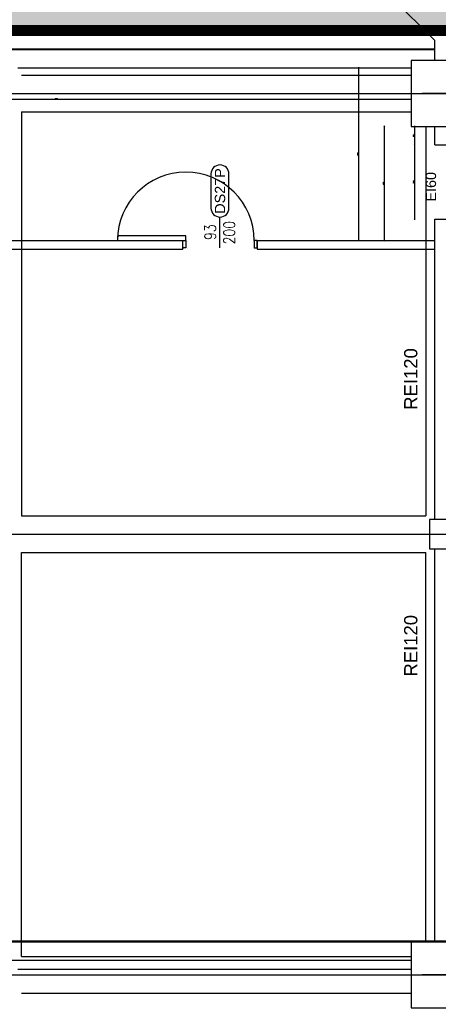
# Model space of a CAD drawing. Header units: centimetres. Extents: x -156440 to 298236, y -263599 to 81430.
# Tile 159 of 170: x 206249 to 211944, y -133632 to -120226. Entities that reach past the tile are written whole.
import ezdxf
from ezdxf.enums import TextEntityAlignment as Align

# ---------------------------------------------------------------- set-up
doc = ezdxf.new("R2010")
doc.units = ezdxf.units.CM
doc.header["$LTSCALE"] = 50
doc.header["$PDMODE"] = 35
doc.header["$PDSIZE"] = 0.1
for name, pattern in [('DOT2', [3.175, 0, -3.175]), ('Kondygnacja -2$0$DIVIDE', [31.75, 12.7, -6.35, 0, -6.35, 0, -6.35]), ('Kondygnacja -2$0$HIDDEN2', [4.7625, 3.175, -1.5875]), ('Linie przekrojowe$0$DASHDOT', [25.4, 12.7, -6.35, 0, -6.35]), ('Osie rzutów$0$DASHDOT2', [12.7, 6.35, -3.175, 0, -3.175])]:
    doc.linetypes.add(name, pattern=pattern)
doc.layers.get('0').update_dxf_attribs({"color": 8})
doc.layers.get('DEFPOINTS').update_dxf_attribs({"color": 8})
for name, color, linetype, lineweight in [('Kondygnacja -2$0$_SP KORYTA', 8, 'Continuous', 25), ('Kondygnacja -2$0$ARCH_INFO_WYMIARY', 8, 'Continuous', 9), ('Kondygnacja -2$0$RYSUNKOWE_NIEDRUK', 8, 'Continuous', 9), ('Linie przekrojowe$0$ARCH_LINIE PRZEKROJOWE', 8, 'Continuous', 25)]:
    doc.layers.add(name, color=color, linetype=linetype, lineweight=lineweight)
for name, color, linetype in [('Kondygnacja -2$0$ARCH_ETAPOWANIE', 8, 'Kondygnacja -2$0$DIVIDE'), ('Kondygnacja -2$0$ARCH_GRUNT', 8, 'Continuous'), ('Kondygnacja -2$0$ARCH_INFO_ETYK_DRZWI', 8, 'Continuous'), ('Kondygnacja -2$0$ARCH_INFO_ODPORNOŚĆ OGNIOWA', 8, 'Continuous'), ('Kondygnacja -2$0$ARCH_KONSTR_POWYŻEJ RZUTU_IST', 8, 'Kondygnacja -2$0$HIDDEN2'), ('Kondygnacja -2$0$ARCH_MUROWANE_IST', 9, 'Continuous'), ('Kondygnacja -2$0$ARCH_WYBURZENIA', 8, 'DOT2'), ('Kondygnacja -2$0$ARCH_ŚLUSARKA_DRZWI', 8, 'Continuous'), ('Kondygnacja -2$0$ARCH_ŻELBET_IST', 9, 'Continuous'), ('Osie rzutów$0$ARCH_INFO_OSIE_IST', 8, 'Osie rzutów$0$DASHDOT2')]:
    doc.layers.add(name, color=color, linetype=linetype)
doc.styles.add('Kondygnacja -2$0$Arial', font='ARIAL.TTF')
doc.styles.add('Kondygnacja -2$0$Romans', font='Romans.shx', dxfattribs={"width": 0.7})
doc.dimstyles.new('Kondygnacja -2$0$Wymiary 1-100', dxfattribs={"dimtxt": 12, "dimasz": 10, "dimexe": 5, "dimexo": 0, "dimgap": 4, "dimtad": 1, "dimrnd": 0.5, "dimzin": 12, "dimdsep": 46, "dimtxsty": 'Kondygnacja -2$0$Romans', "dimblk": 'Kondygnacja -2$0$_Oblique', "dimcen": 10, "dimdle": 10, "dimclrt": 55, "dimazin": 0, "dimtfac": 1, "dimtmove": 1, "dimatfit": 3, "dimfxl": 0, "dimtolj": 1, "dimtzin": 0, "dimarcsym": 0})

# ---------------------------------------------------------------- blocks, each defined once
blk = doc.blocks.new('Osie rzutów')
at = {"layer": 'Osie rzutów$0$ARCH_INFO_OSIE_IST', "ltscale": 10}
for p, q in [((4436.04, 9800), (15156.54, 9800)), ((13490, 9800), (13430, 9800)), ((4436.04, 9200), (15156.54, 9200)), ((4436.04, 8600), (15156.54, 8600)), ((13490, 8600), (13430, 8600))]:
    blk.add_line(p, q, dxfattribs=at)
blk = doc.blocks.new('Linie przekrojowe$0$A$C57A9303D')
blk.add_lwpolyline([(300, 0, 3, 3, 0), (0, 0, 30, 30, 0), (0, 150, 30, 30, 0)], format="xyseb")
at = {"linetype": 'Linie przekrojowe$0$DASHDOT', "ltscale": 5, "const_width": 3}
blk.add_lwpolyline([(300, 0), (1000, 0)], dxfattribs=at)
blk = doc.blocks.new('Linie przekrojowe')
at = {"layer": 'Linie przekrojowe$0$ARCH_LINIE PRZEKROJOWE', "linetype": 'Linie przekrojowe$0$DASHDOT', "ltscale": 5, "const_width": 3, "flags": 128}
blk.add_lwpolyline([(4872.3, 8645.5), (13243.8, 8645.5)], dxfattribs=at)
at = {"layer": 'Linie przekrojowe$0$ARCH_LINIE PRZEKROJOWE', "linetype": 'Linie przekrojowe$0$DASHDOT', "ltscale": 5, "xscale": -1}
blk.add_blockref('Linie przekrojowe$0$A$C57A9303D', (14243.8, 8645.5), dxfattribs=at)
blk = doc.blocks.new('Kondygnacja -2$0$T-drzwi_prawe-200')
at = {"layer": 'Kondygnacja -2$0$ARCH_INFO_ETYK_DRZWI'}
blk.add_line((0, 0), (60, 0), dxfattribs=at)
blk.add_lwpolyline([(143.7, 17.5), (77.5, 17.5, 1), (77.5, -17.5), (143.7, -17.5, 1)], format="xyb", close=True, dxfattribs=at)
at = {"layer": 'Kondygnacja -2$0$ARCH_INFO_ETYK_DRZWI', "color": 1, "style": 'Kondygnacja -2$0$Arial'}
blk.add_attdef('ADS_DRZWI:ODPORNOŚĆ_OGNIOWA', text='', height=20, rotation=90, dxfattribs=at).set_placement((-25.5, 0.1), align=Align.BOTTOM_CENTER)
at = {"layer": 'Kondygnacja -2$0$ARCH_INFO_ETYK_DRZWI', "style": 'Kondygnacja -2$0$Romans', "width": 0.8}
for tag, p in [('ADS_DRZWI:SZEROKOŚĆ', (20.5, 8)), ('ADS_DRZWI:WYSOKOŚĆ', (20.5, -28))]:
    blk.add_attdef(tag, text='', height=22, dxfattribs=at).set_placement(p, align=Align.CENTER)
at = {"layer": 'Kondygnacja -2$0$ARCH_INFO_ETYK_DRZWI', "style": 'Kondygnacja -2$0$Arial'}
blk.add_attdef('ADS_DRZWI:SYMBOL', text='', height=20, dxfattribs=at).set_placement((110.7, 0), align=Align.MIDDLE)
blk = doc.blocks.new('Kondygnacja -2$0$T-drzwi_góra-200')
at = {"layer": 'Kondygnacja -2$0$ARCH_INFO_ETYK_DRZWI'}
blk.add_line((0, 0), (0, 60), dxfattribs=at)
blk.add_lwpolyline([(-17.5, 143.7), (-17.5, 77.5, 1), (17.5, 77.5), (17.5, 143.7, 1)], format="xyb", close=True, dxfattribs=at)
at = {"layer": 'Kondygnacja -2$0$ARCH_INFO_ETYK_DRZWI', "style": 'Kondygnacja -2$0$Arial'}
blk.add_attdef('ADS_DRZWI:SYMBOL', text='', height=20, rotation=90, dxfattribs=at).set_placement((0, 110.6), align=Align.MIDDLE)
at = {"layer": 'Kondygnacja -2$0$ARCH_INFO_ETYK_DRZWI', "style": 'Kondygnacja -2$0$Romans', "width": 0.8}
for tag, p in [('ADS_DRZWI:SZEROKOŚĆ', (-8, 30.5)), ('ADS_DRZWI:WYSOKOŚĆ', (29, 29.5))]:
    blk.add_attdef(tag, text='', height=22, rotation=90, dxfattribs=at).set_placement(p, align=Align.CENTER)
at = {"layer": 'Kondygnacja -2$0$ARCH_INFO_ETYK_DRZWI', "color": 1, "style": 'Kondygnacja -2$0$Arial'}
blk.add_attdef('ADS_DRZWI:ODPORNOŚĆ_OGNIOWA', text='', height=22, dxfattribs=at).set_placement((-0.1, -45.8), align=Align.BOTTOM_CENTER)
blk = doc.blocks.new('Kondygnacja -2$0$_Oblique')
at = {"color": 0, "linetype": 'ByBlock', "lineweight": -2}
blk.add_line((-0.5, -0.5), (0.5, 0.5), dxfattribs=at)
blk = doc.blocks.new('*D234')
at = {"layer": 'DEFPOINTS', "color": 0}
for p in [(211574, -120882), (210859, -123232), (211574, -123232)]:
    blk.add_point(p, dxfattribs=at)
at = {"layer": 'Kondygnacja -2$0$ARCH_INFO_WYMIARY', "color": 0, "lineweight": -2}
for p, q in [((210867, -120882), (210854, -120882)), ((210859, -120872), (210859, -123242)), ((210867, -123232), (210854, -123232))]:
    blk.add_line(p, q, dxfattribs=at)
at = {"layer": 'Kondygnacja -2$0$ARCH_INFO_WYMIARY', "color": 0, "lineweight": -2, "xscale": 10, "yscale": 10, "zscale": 10}
for p, rotation in [((210859, -120882), 90), ((210859, -123232), 270)]:
    blk.add_blockref('Kondygnacja -2$0$_Oblique', p, dxfattribs=dict(at, rotation=rotation))
at = {"layer": 'Kondygnacja -2$0$ARCH_INFO_WYMIARY', "color": 55, "insert": (210849, -122057), "char_height": 12, "attachment_point": 5, "rotation": 90, "style": 'Kondygnacja -2$0$Romans'}
blk.add_mtext('\\A1;2350', dxfattribs=at)
blk = doc.blocks.new('*D244')
at = {"layer": 'DEFPOINTS', "color": 0}
for p in [(201924, -121188), (201924, -121314), (211574, -121232)]:
    blk.add_point(p, dxfattribs=at)
at = {"layer": 'Kondygnacja -2$0$ARCH_INFO_WYMIARY', "color": 0, "lineweight": -2}
for p, q in [((211584, -121314), (201914, -121314)), ((201924, -121306), (201924, -121319)), ((211574, -121306), (211574, -121319))]:
    blk.add_line(p, q, dxfattribs=at)
at = {"layer": 'Kondygnacja -2$0$ARCH_INFO_WYMIARY', "color": 0, "lineweight": -2, "xscale": 10, "yscale": 10, "zscale": 10, "rotation": 180}
blk.add_blockref('Kondygnacja -2$0$_Oblique', (201924, -121314), dxfattribs=at)
at = {"layer": 'Kondygnacja -2$0$ARCH_INFO_WYMIARY', "color": 0, "lineweight": -2, "xscale": 10, "yscale": 10, "zscale": 10}
blk.add_blockref('Kondygnacja -2$0$_Oblique', (211574, -121314), dxfattribs=at)
at = {"layer": 'Kondygnacja -2$0$ARCH_INFO_WYMIARY', "color": 55, "insert": (206749, -121304), "char_height": 12, "attachment_point": 5, "style": 'Kondygnacja -2$0$Romans'}
blk.add_mtext('\\A1;9650', dxfattribs=at)
blk = doc.blocks.new('*D262')
at = {"layer": 'DEFPOINTS', "color": 0}
for p in [(211899, -121682), (211619, -121932), (211899, -121932)]:
    blk.add_point(p, dxfattribs=at)
at = {"layer": 'Kondygnacja -2$0$ARCH_INFO_WYMIARY', "color": 0, "lineweight": -2}
for p, q in [((211627, -121682), (211614, -121682)), ((211619, -121672), (211619, -121942)), ((211627, -121932), (211614, -121932))]:
    blk.add_line(p, q, dxfattribs=at)
at = {"layer": 'Kondygnacja -2$0$ARCH_INFO_WYMIARY', "color": 0, "lineweight": -2, "xscale": 10, "yscale": 10, "zscale": 10}
for p, rotation in [((211619, -121682), 90), ((211619, -121932), 270)]:
    blk.add_blockref('Kondygnacja -2$0$_Oblique', p, dxfattribs=dict(at, rotation=rotation))
at = {"layer": 'Kondygnacja -2$0$ARCH_INFO_WYMIARY', "color": 55, "insert": (211609, -121807), "char_height": 12, "attachment_point": 5, "rotation": 90, "style": 'Kondygnacja -2$0$Romans'}
blk.add_mtext('\\A1;250', dxfattribs=at)
blk = doc.blocks.new('*D263')
at = {"layer": 'DEFPOINTS', "color": 0}
for p in [(211899, -121932), (211619, -122942), (211899, -122942)]:
    blk.add_point(p, dxfattribs=at)
at = {"layer": 'Kondygnacja -2$0$ARCH_INFO_WYMIARY', "color": 0, "lineweight": -2}
for p, q in [((211627, -121932), (211614, -121932)), ((211619, -121922), (211619, -122952)), ((211627, -122942), (211614, -122942))]:
    blk.add_line(p, q, dxfattribs=at)
at = {"layer": 'Kondygnacja -2$0$ARCH_INFO_WYMIARY', "color": 0, "lineweight": -2, "xscale": 10, "yscale": 10, "zscale": 10}
for p, rotation in [((211619, -121932), 90), ((211619, -122942), 270)]:
    blk.add_blockref('Kondygnacja -2$0$_Oblique', p, dxfattribs=dict(at, rotation=rotation))
at = {"layer": 'Kondygnacja -2$0$ARCH_INFO_WYMIARY', "color": 55, "insert": (211609, -122437), "char_height": 12, "attachment_point": 5, "rotation": 90, "style": 'Kondygnacja -2$0$Romans'}
blk.add_mtext('\\A1;1010', dxfattribs=at)
blk = doc.blocks.new('*D219')
at = {"layer": 'DEFPOINTS', "color": 0}
for p in [(211779, -121682), (211210, -123232), (211774, -123232)]:
    blk.add_point(p, dxfattribs=at)
at = {"layer": 'Kondygnacja -2$0$ARCH_INFO_WYMIARY', "color": 0, "lineweight": -2}
for p, q in [((211218, -121682), (211205, -121682)), ((211210, -121672), (211210, -123242)), ((211218, -123232), (211205, -123232))]:
    blk.add_line(p, q, dxfattribs=at)
at = {"layer": 'Kondygnacja -2$0$ARCH_INFO_WYMIARY', "color": 0, "lineweight": -2, "xscale": 10, "yscale": 10, "zscale": 10}
for p, rotation in [((211210, -121682), 90), ((211210, -123232), 270)]:
    blk.add_blockref('Kondygnacja -2$0$_Oblique', p, dxfattribs=dict(at, rotation=rotation))
at = {"layer": 'Kondygnacja -2$0$ARCH_INFO_WYMIARY', "color": 55, "insert": (211200, -122457), "char_height": 12, "attachment_point": 5, "rotation": 90, "style": 'Kondygnacja -2$0$Romans'}
blk.add_mtext('\\A1;1550', dxfattribs=at)
blk = doc.blocks.new('Kondygnacja -2$0$konstukcja stropu -2')
at = {"layer": 'Kondygnacja -2$0$ARCH_KONSTR_POWYŻEJ RZUTU_IST', "ltscale": 10}
for p, q in [((12885, 9825), (13415, 9825)), ((12885, 9775), (12885, 9225)), ((12885, 9775), (13415, 9775)), ((13435, 9755), (13435, 9225)), ((12885, 9225), (13435, 9225)), ((12885, 8625), (12885, 9175)), ((12885, 9175), (13435, 9175)), ((13435, 8645), (13435, 9175)), ((12885, 8625), (13415, 8625)), ((12885, 8575), (13415, 8575))]:
    blk.add_line(p, q, dxfattribs=at)

msp = doc.modelspace()

# ---------------------------------------------------------------- hatches: boundary and pattern name
at = {"layer": 'Kondygnacja -2$0$ARCH_GRUNT', "linetype": 'Continuous', "lineweight": 5}
h = msp.add_hatch(dxfattribs=at)
h.set_pattern_fill('EARTH', color=256, scale=150.000081, angle=45, style=0)
h.set_pattern_definition([(45, (85935.5, -145231.8), (-1e-09, 1347.039), [952.5, -952.5]), (45, (85682.9, -144979.2), (-1e-09, 1347.039), [952.5, -952.5]), (45, (85430.3, -144726.6), (-1e-09, 1347.039), [952.5, -952.5]), (135, (85430.3, -144558.25), (-1347.039, -1e-09), [952.5, -952.5]), (135, (85682.9, -144305.7), (-1347.039, -1e-09), [952.5, -952.5]), (135, (85935.5, -144053.1), (-1347.039, -1e-09), [952.5, -952.5])])
h.paths.add_polyline_path([(212884.241, -145231.769), (212884.241, -130941.769), (218734.241, -130941.769), (218734.241, -120371.769), (164884.241, -120371.769), (164884.241, -97031.769), (164884.241, -96881.769), (100649.367, -96881.769), (88763.907, -108767.229), (85935.48, -105938.802), (98992.513, -92881.769), (168884.241, -92881.769), (168884.241, -97031.769), (168884.241, -116371.769), (222734.241, -116371.769), (222734.241, -134941.769), (216884.241, -134941.769), (216884.241, -145231.769)])

# ---------------------------------------------------------------- linework, layer by layer
at = {"layer": 'Kondygnacja -2$0$ARCH_ETAPOWANIE', "ltscale": 10, "const_width": 150, "elevation": -3480}
msp.add_lwpolyline([(158104.241, -127431.771), (164884.241, -127431.769), (164884.241, -120381.769), (212841.692, -120372.864)], dxfattribs=at)
at = {"layer": 'Kondygnacja -2$0$ARCH_MUROWANE_IST', "ltscale": 4}
for p, q in [((164884.241, -120371.769, -3480), (211760.688, -120371.769, -3480)), ((164634.241, -120621.769, -3480), (211899.241, -120621.769, -3480)), ((211899.241, -121931.769, -3480), (211899.241, -121681.769, -3480)), ((211899.241, -121931.769, -3480), (212149.241, -121931.769, -3480)), ((211899.241, -127031.769, -3480), (211899.241, -122941.769, -3480)), ((211899.241, -122941.769, -3480), (212149.241, -122941.769, -3480)), ((199794.241, -123231.769, -3480), (208469.241, -123231.769, -3480)), ((209479.241, -123231.769, -3480), (211899.241, -123231.769, -3480)), ((209479.241, -123231.769, -3480), (209479.241, -123351.769, -3480)), ((199794.241, -123351.769, -3480), (208469.241, -123351.769, -3480)), ((209479.241, -123351.769, -3480), (211899.241, -123351.769, -3480)), ((211899.241, -132781.769, -3480), (211899.241, -127431.769, -3480)), ((200474.241, -133031.769, -3480), (211574.241, -133031.769, -3480)), ((206224.241, -133151.769, -3480), (211574.241, -133151.769, -3480))]:
    msp.add_line(p, q, dxfattribs=at)
at = {"layer": 'Kondygnacja -2$0$ARCH_MUROWANE_IST', "ltscale": 4, "elevation": -3480}
msp.add_lwpolyline([(208469.241, -123351.769), (208469.241, -123231.769)], dxfattribs=at)
at = {"layer": 'Kondygnacja -2$0$ARCH_WYBURZENIA', "ltscale": 6}
for p, q in [((208529.241, -123241.769, -3480), (208529.241, -122341.769, -3480)), ((208469.241, -123231.769, -3480), (208469.241, -123351.769, -3480))]:
    msp.add_line(p, q, dxfattribs=at)
at = {"layer": 'Kondygnacja -2$0$ARCH_WYBURZENIA', "ltscale": 6, "elevation": -3480}
for points in [[(208479.241, -123341.769), (208529.241, -123341.769), (208529.241, -123241.769), (208479.241, -123241.769)], [(209429.241, -123341.769), (209479.241, -123341.769), (209479.241, -123241.769), (209429.241, -123241.769)]]:
    msp.add_lwpolyline(points, close=True, dxfattribs=at)
at = {"layer": 'Kondygnacja -2$0$ARCH_WYBURZENIA', "ltscale": 6}
msp.add_arc((208529.241, -123241.769, -3480), 900, 0, 90, dxfattribs=at)
at = {"layer": 'Kondygnacja -2$0$ARCH_ŚLUSARKA_DRZWI', "linetype": 'Continuous', "lineweight": -3, "elevation": -3480}
for points in [[(208509.241, -123231.769), (208509.241, -123168.769), (207579.241, -123168.769), (207579.241, -123231.769)], [(208509.241, -123332.769), (208469.241, -123332.769), (208469.241, -123231.769), (208509.241, -123231.769)], [(209439.241, -123332.769), (209479.241, -123332.769), (209479.241, -123231.769), (209439.241, -123231.769)]]:
    msp.add_lwpolyline(points, close=True, dxfattribs=at)
at = {"layer": 'Kondygnacja -2$0$ARCH_ŚLUSARKA_DRZWI', "linetype": 'Continuous', "lineweight": -3}
msp.add_arc((208509.241, -123231.769, -3480), 930, 0, 180, dxfattribs=at)
at = {"layer": 'Kondygnacja -2$0$ARCH_ŻELBET_IST', "ltscale": 4}
for p, q in [((211899.241, -120510.323, -3480), (211225.713, -119836.795, -3480)), ((211899.241, -120781.769, -3480), (211899.241, -120510.323, -3480)), ((164624.241, -120631.769, -3480), (211899.241, -120631.769, -3480)), ((206224.241, -120881.769, -3480), (211574.241, -120881.769, -3480))]:
    msp.add_line(p, q, dxfattribs=at)
at = {"layer": 'Kondygnacja -2$0$ARCH_ŻELBET_IST', "ltscale": 4, "elevation": -3480}
for points in [[(211574.241, -121681.769), (212474.241, -121681.769), (212474.241, -120781.769), (211574.241, -120781.769)], [(211824.241, -127431.769), (212224.241, -127431.769), (212224.241, -127031.769), (211824.241, -127031.769)], [(211574.241, -133681.769), (212474.241, -133681.769), (212474.241, -132781.769), (211574.241, -132781.769)]]:
    msp.add_lwpolyline(points, close=True, dxfattribs=at)
at = {"layer": 'Kondygnacja -2$0$RYSUNKOWE_NIEDRUK', "linetype": 'Continuous', "lineweight": 5, "elevation": -3480}
msp.add_lwpolyline([(212884.241, -145231.769), (212884.241, -130941.769), (218734.241, -130941.769), (218734.241, -120371.769), (164884.241, -120371.769), (164884.241, -97031.769), (164884.241, -96881.769), (100649.367, -96881.769), (88763.907, -108767.229), (85935.48, -105938.802), (98992.513, -92881.769), (168884.241, -92881.769), (168884.241, -97031.769), (168884.241, -116371.769), (222734.241, -116371.769), (222734.241, -134941.769), (216884.241, -134941.769), (216884.241, -145231.769)], close=True, dxfattribs=at)

# ---------------------------------------------------------------- block references
at = {"xscale": 10, "yscale": 10, "zscale": 10}
msp.add_blockref('Linie przekrojowe', (77424.241, -219231.769), dxfattribs=at)
at = {"layer": 'Kondygnacja -2$0$_SP KORYTA', "xscale": 10, "yscale": 10, "zscale": 10}
msp.add_blockref('Kondygnacja -2$0$konstukcja stropu -2', (77424.241, -219231.769, -3480), dxfattribs=at)
at = {"layer": 'Kondygnacja -2$0$ARCH_INFO_ETYK_DRZWI', "linetype": 'Continuous', "lineweight": -3}
ref = msp.add_blockref('Kondygnacja -2$0$T-drzwi_góra-200', (208974.241, -123332.769, -3480), dxfattribs=dict(at, xscale=7, yscale=7, zscale=6.999999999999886))
ref.add_attrib('ADS_DRZWI:SYMBOL', 'DS27P', dxfattribs={"height": 140, "rotation": 90, "style": 'Kondygnacja -2$0$Arial'}).set_placement((208974.241, -122558.651, -3480), align=Align.MIDDLE)
ref.add_attrib('ADS_DRZWI:SZEROKOŚĆ', '93', dxfattribs={"height": 154, "rotation": 90, "style": 'Kondygnacja -2$0$Romans', "width": 0.8}).set_placement((208918.241, -123119.308, -3480), align=Align.CENTER)
ref.add_attrib('ADS_DRZWI:WYSOKOŚĆ', '200', dxfattribs={"height": 154, "rotation": 90, "style": 'Kondygnacja -2$0$Romans', "width": 0.8}).set_placement((209177.241, -123126.496, -3480), align=Align.CENTER)
at = {"layer": 'Kondygnacja -2$0$ARCH_INFO_ETYK_DRZWI', "linetype": 'Continuous', "lineweight": -3, "xscale": 7, "yscale": 7, "zscale": 6.999999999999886}
msp.add_blockref('Kondygnacja -2$0$T-drzwi_prawe-200', (212134.271, -122501.769, -3480), dxfattribs=at).add_auto_attribs({'ADS_DRZWI:ODPORNOŚĆ_OGNIOWA': 'EI60', 'ADS_DRZWI:SZEROKOŚĆ': '93', 'ADS_DRZWI:SYMBOL': 'DS27F2', 'ADS_DRZWI:WYSOKOŚĆ': '200'})
at = {"layer": 'Osie rzutów$0$ARCH_INFO_OSIE_IST', "xscale": 10, "yscale": 10, "zscale": 10}
msp.add_blockref('Osie rzutów', (77424.241, -219231.769), dxfattribs=at)

# ---------------------------------------------------------------- texts
at = {"layer": 'Kondygnacja -2$0$ARCH_INFO_ODPORNOŚĆ OGNIOWA', "char_height": 180, "width": 533.32525, "attachment_point": 5, "rotation": 90, "style": 'Kondygnacja -2$0$Arial'}
for insert in [(211570.63, -125118.106, -3480), (211570.63, -128750.396, -3480)]:
    msp.add_mtext('REI120', dxfattribs=dict(at, insert=insert))

# ---------------------------------------------------------------- dimensions: what is measured, and where the dimension line sits
at = {"layer": 'Kondygnacja -2$0$ARCH_INFO_WYMIARY'}
for base, p1, p2, picture, middle in [((210859.492, -123231.769, -3480), (211574.241, -120881.769, -3480), (211574.241, -123231.769, -3480), '*D234', (210849.492, -122056.769, -3480)), ((211210.429, -123231.769, -3480), (211779.114, -121681.769, -3480), (211774.241, -123231.769, -3480), '*D219', (211200.429, -122456.769, -3480)), ((211619.114, -122941.769, -3480), (211899.241, -121931.769, -3480), (211899.241, -122941.769, -3480), '*D263', (211609.114, -122436.769, -3480))]:
    dim = msp.add_linear_dim(base=base, p1=p1, p2=p2, angle=90, dimstyle='Kondygnacja -2$0$Wymiary 1-100', dxfattribs=at)
    dim.commit()
    dim.dimension.update_dxf_attribs({"geometry": picture, "text_midpoint": middle})
dim = msp.add_linear_dim(base=(201924.241, -121313.86, -3480), p1=(211574.241, -121231.769, -3480), p2=(201924.241, -121187.649, -3480), dimstyle='Kondygnacja -2$0$Wymiary 1-100', dxfattribs=at)
dim.commit()
dim.dimension.update_dxf_attribs({"geometry": '*D244', "text_midpoint": (206749.241, -121303.86, -3480)})
dim = msp.add_linear_dim(base=(211619.114, -121931.769, -3480), p1=(211899.241, -121681.769, -3480), p2=(211899.241, -121931.769, -3480), angle=90, dimstyle='Kondygnacja -2$0$Wymiary 1-100', dxfattribs=at)
dim.commit()
dim.dimension.update_dxf_attribs({"geometry": '*D262', "text_midpoint": (211619.114, -121806.769, -3480), "dimtype": 160})

doc.saveas('drawing.dxf')
